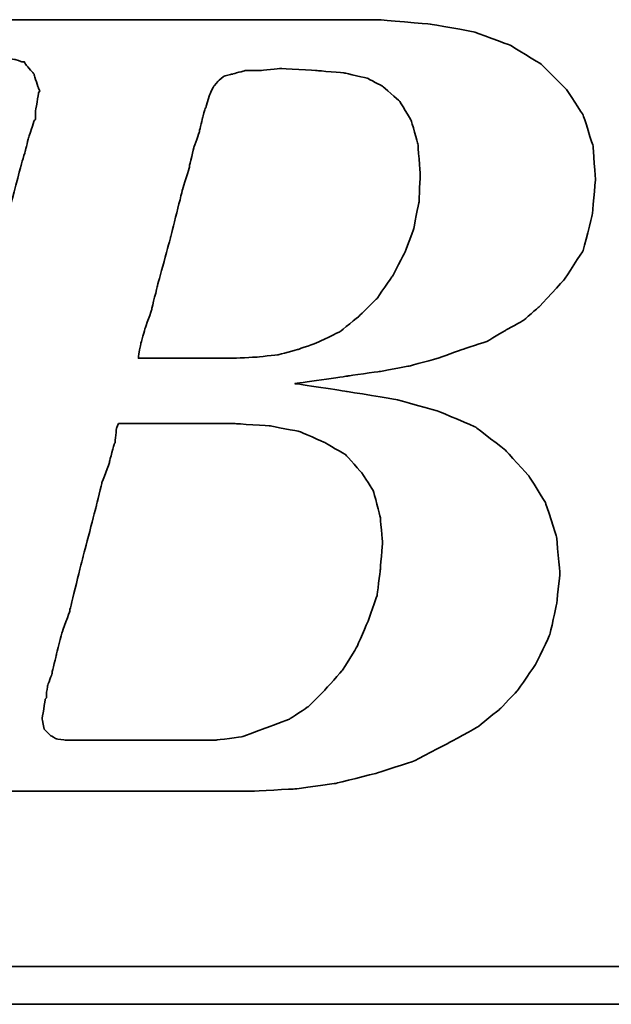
# Model space of a CAD drawing. Header units: millimetres. Extents: x 460 to 871, y 95 to 250.
# Tile 30 of 49: x 749.65 to 754.2, y 143 to 150.57. Entities that reach past the tile are written whole.
import ezdxf

# ---------------------------------------------------------------- set-up
doc = ezdxf.new("R2010")
doc.units = ezdxf.units.MM
doc.layers.add('DIM', color=4, linetype='CONTINUOUS')
doc.layers.add('layer 1', color=7, linetype='CONTINUOUS')

# ---------------------------------------------------------------- blocks, each defined once
blk = doc.blocks.new('TBI MOTION logo(完整正式版)')
at = {"layer": 'layer 1', "color": 22, "lineweight": 35}
for points, knots in [([(-64.65375, -6.86375), (-64.65375, -6.86375), (-64.84375, -7.29625), (-64.84375, -7.29625), (-64.84375, -7.29625), (-64.84375, -7.29625), (-64.86875, -7.34375), (-64.86875, -7.34375), (-64.86875, -7.34375), (-64.86875, -7.34375), (-64.86875, -7.36875), (-64.86875, -7.36875), (-64.86875, -7.36875), (-64.86875, -7.36875), (-65.15375, -7.65375), (-65.15375, -7.65375), (-65.15375, -7.65375), (-65.15375, -7.65375), (-65.17875, -7.65375), (-65.17875, -7.65375), (-65.17875, -7.65375), (-65.17875, -7.65375), (-65.20375, -7.67875), (-65.20375, -7.67875), (-65.20375, -7.67875), (-65.20375, -7.67875), (-65.58875, -7.87125), (-65.58875, -7.87125), (-65.58875, -7.87125), (-65.58875, -7.87125), (-65.63375, -7.87125), (-65.63375, -7.87125), (-65.63375, -7.87125), (-65.63375, -7.87125), (-65.65875, -7.89375), (-65.65875, -7.89375), (-65.65875, -7.89375), (-65.65875, -7.89375), (-66.09375, -7.94375), (-66.09375, -7.94375), (-66.09375, -7.94375), (-66.09375, -7.94375), (-66.11375, -7.94375), (-66.11375, -7.94375), (-66.11375, -7.94375), (-66.11375, -7.94375), (-66.16375, -7.94375), (-66.16375, -7.94375), (-66.16375, -7.94375), (-66.16375, -7.94375), (-66.30875, -7.94375), (-66.30875, -7.94375), (-66.30875, -7.94375), (-66.30875, -7.94375), (-66.69375, -7.94375), (-66.69375, -7.94375), (-66.69375, -7.94375), (-66.69375, -7.94375), (-67.07375, -7.94375), (-67.07375, -7.94375), (-67.07375, -7.94375), (-67.07375, -7.94375), (-67.12375, -7.94375), (-67.12375, -7.94375), (-67.12375, -7.94375), (-67.12375, -7.94375), (-67.12375, -7.96625), (-67.12375, -7.96625), (-67.12375, -7.96625), (-67.12375, -7.96625), (-67.14875, -7.99125), (-67.14875, -7.99125), (-67.14875, -7.99125), (-67.14875, -7.99125), (-67.24375, -8.34875), (-67.24375, -8.34875), (-67.24375, -8.34875), (-67.24375, -8.34875), (-67.31375, -8.68625), (-67.31375, -8.68625), (-67.31375, -8.68625), (-67.31375, -8.68625), (-67.26875, -8.68625), (-67.26875, -8.68625), (-67.26875, -8.68625), (-67.26875, -8.68625), (-67.07375, -8.68625), (-67.07375, -8.68625), (-67.07375, -8.68625), (-67.07375, -8.68625), (-66.54875, -8.68625), (-66.54875, -8.68625), (-66.54875, -8.68625), (-66.54875, -8.68625), (-65.82625, -8.68625), (-65.82625, -8.68625), (-65.82625, -8.68625), (-65.82625, -8.68625), (-65.01375, -8.68625), (-65.01375, -8.68625), (-65.01375, -8.68625), (-65.01375, -8.68625), (-64.05375, -8.68625), (-64.05375, -8.68625), (-64.05375, -8.68625), (-64.05375, -8.68625), (-62.08375, -8.68625), (-62.08375, -8.68625), (-62.08375, -8.68625), (-62.08375, -8.68625), (-60.06875, -8.68625), (-60.06875, -8.68625), (-60.06875, -8.68625), (-60.06875, -8.68625), (-59.10875, -8.68625), (-59.10875, -8.68625), (-59.10875, -8.68625), (-59.10875, -8.68625), (-58.29375, -8.68625), (-58.29375, -8.68625), (-58.29375, -8.68625), (-58.29375, -8.68625), (-57.57375, -8.68625), (-57.57375, -8.68625), (-57.57375, -8.68625), (-57.57375, -8.68625), (-57.04875, -8.68625), (-57.04875, -8.68625), (-57.04875, -8.68625), (-57.04875, -8.68625), (-56.85375, -8.68625), (-56.85375, -8.68625), (-56.85375, -8.68625), (-56.85375, -8.68625), (-56.70875, -8.68625), (-56.70875, -8.68625), (-56.70875, -8.68625), (-56.70875, -8.68625), (-56.61375, -8.68625), (-56.61375, -8.68625), (-56.61375, -8.68625), (-56.61375, -8.68625), (-56.56875, -8.68625), (-56.56875, -8.68625), (-56.56875, -8.68625), (-56.56875, -8.68625), (-55.65375, -8.63875), (-55.65375, -8.63875), (-55.65375, -8.63875), (-55.65375, -8.63875), (-54.76875, -8.51875), (-54.76875, -8.51875), (-54.76875, -8.51875), (-54.76875, -8.51875), (-53.90375, -8.30375), (-53.90375, -8.30375), (-53.90375, -8.30375), (-53.90375, -8.30375), (-53.08875, -8.03875), (-53.08875, -8.03875), (-53.08875, -8.03875), (-53.08875, -8.03875), (-52.34375, -7.65375), (-52.34375, -7.65375), (-52.34375, -7.65375), (-52.34375, -7.65375), (-51.69875, -7.29625), (-51.69875, -7.29625), (-51.69875, -7.29625), (-51.69875, -7.29625), (-51.21875, -6.91125), (-51.21875, -6.91125), (-51.21875, -6.91125), (-51.21875, -6.91125), (-50.83375, -6.50375), (-50.83375, -6.50375), (-50.83375, -6.50375), (-50.83375, -6.50375), (-50.44875, -5.94875), (-50.44875, -5.94875), (-50.44875, -5.94875), (-50.44875, -5.94875), (-50.13875, -5.30375), (-50.13875, -5.30375), (-50.13875, -5.30375), (-50.13875, -5.30375), (-49.99375, -4.65375), (-49.99375, -4.65375), (-49.99375, -4.65375), (-49.99375, -4.65375), (-49.92375, -3.98375), (-49.92375, -3.98375), (-49.92375, -3.98375), (-49.92375, -3.98375), (-49.99375, -3.19374), (-49.99375, -3.19374), (-49.99375, -3.19374), (-49.99375, -3.19374), (-50.23374, -2.44874), (-50.23374, -2.44874), (-50.23374, -2.44874), (-50.23374, -2.44874), (-50.59375, -1.87374), (-50.59375, -1.87374), (-50.59375, -1.87374), (-50.59375, -1.87374), (-51.09875, -1.31874), (-51.09875, -1.31874), (-51.09875, -1.31874), (-51.09875, -1.31874), (-51.74375, -0.81875), (-51.74375, -0.81875), (-51.74375, -0.81875), (-51.74375, -0.81875), (-52.53875, -0.48125), (-52.53875, -0.48125), (-52.53875, -0.48125), (-52.53875, -0.48125), (-53.47375, -0.21875), (-53.47375, -0.21875), (-53.47375, -0.21875), (-53.47375, -0.21875), (-54.52875, -0.04874), (-54.52875, -0.04874), (-54.52875, -0.04874), (-54.52875, -0.04874), (-55.65375, 0.12125), (-55.65375, 0.12125), (-55.65375, 0.12125), (-55.65375, 0.12125), (-54.50375, 0.28624), (-54.50375, 0.28624), (-54.50375, 0.28624), (-54.50375, 0.28624), (-53.83375, 0.38124), (-53.83375, 0.38124), (-53.83375, 0.38124), (-53.83375, 0.38124), (-53.18375, 0.50125), (-53.18375, 0.50125), (-53.18375, 0.50125), (-53.18375, 0.50125), (-52.55875, 0.66874), (-52.55875, 0.66874), (-52.55875, 0.66874), (-52.55875, 0.66874), (-52.03375, 0.86124), (-52.03375, 0.86124), (-52.03375, 0.86124), (-52.03375, 0.86124), (-51.50374, 1.03124), (-51.50374, 1.03124), (-51.50374, 1.03124), (-51.50374, 1.03124), (-51.09875, 1.27125), (-51.09875, 1.27125), (-51.09875, 1.27125), (-51.09875, 1.27125), (-50.71375, 1.48624), (-50.71375, 1.48624), (-50.71375, 1.48624), (-50.71375, 1.48624), (-50.37625, 1.77625), (-50.37625, 1.77625), (-50.37625, 1.77625), (-50.37625, 1.77625), (-49.82375, 2.37625), (-49.82375, 2.37625), (-49.82375, 2.37625), (-49.82375, 2.37625), (-49.41875, 2.99625), (-49.41875, 2.99625), (-49.41875, 2.99625), (-49.41875, 2.99625), (-49.22375, 3.76625), (-49.22375, 3.76625), (-49.22375, 3.76625), (-49.22375, 3.76625), (-49.15375, 4.50874), (-49.15375, 4.50874), (-49.15375, 4.50874), (-49.15375, 4.50874), (-49.20375, 5.25125), (-49.20375, 5.25125), (-49.20375, 5.25125), (-49.20375, 5.25125), (-49.41875, 5.92625), (-49.41875, 5.92625), (-49.41875, 5.92625), (-49.41875, 5.92625), (-49.77875, 6.47625), (-49.77875, 6.47625), (-49.77875, 6.47625), (-49.77875, 6.47625), (-50.33125, 7.02624), (-50.33125, 7.02624), (-50.33125, 7.02624), (-50.33125, 7.02624), (-51.00125, 7.43625), (-51.00125, 7.43625), (-51.00125, 7.43625), (-51.00125, 7.43625), (-51.79375, 7.72625), (-51.79375, 7.72625), (-51.79375, 7.72625), (-51.79375, 7.72625), (-52.72875, 7.89124), (-52.72875, 7.89124), (-52.72875, 7.89124), (-52.72875, 7.89124), (-53.83375, 7.98625), (-53.83375, 7.98625), (-53.83375, 7.98625), (-53.83375, 7.98625), (-53.92875, 7.98625), (-53.92875, 7.98625), (-53.92875, 7.98625), (-53.92875, 7.98625), (-54.26375, 7.98625), (-54.26375, 7.98625), (-54.26375, 7.98625), (-54.26375, 7.98625), (-54.74375, 7.98625), (-54.74375, 7.98625), (-54.74375, 7.98625), (-54.74375, 7.98625), (-55.36875, 7.98625), (-55.36875, 7.98625), (-55.36875, 7.98625), (-55.36875, 7.98625), (-56.13375, 7.98625), (-56.13375, 7.98625), (-56.13375, 7.98625), (-56.13375, 7.98625), (-56.94875, 7.98625), (-56.94875, 7.98625), (-56.94875, 7.98625), (-56.94875, 7.98625), (-58.77625, 7.98625), (-58.77625, 7.98625), (-58.77625, 7.98625), (-58.77625, 7.98625), (-60.59875, 7.98625), (-60.59875, 7.98625), (-60.59875, 7.98625), (-60.59875, 7.98625), (-61.41375, 7.98625), (-61.41375, 7.98625), (-61.41375, 7.98625), (-61.41375, 7.98625), (-62.17875, 7.98625), (-62.17875, 7.98625), (-62.17875, 7.98625), (-62.17875, 7.98625), (-62.80375, 7.98625), (-62.80375, 7.98625), (-62.80375, 7.98625), (-62.80375, 7.98625), (-63.30625, 7.98625), (-63.30625, 7.98625), (-63.30625, 7.98625), (-63.30625, 7.98625), (-63.57375, 7.98625), (-63.57375, 7.98625), (-63.57375, 7.98625), (-63.57375, 7.98625), (-63.57375, 7.96375), (-63.57375, 7.96375), (-63.57375, 7.96375), (-63.57375, 7.96375), (-63.59875, 7.94125), (-63.59875, 7.94125), (-63.59875, 7.94125), (-63.59875, 7.94125), (-63.69375, 7.55625), (-63.69375, 7.55625), (-63.69375, 7.55625), (-63.69375, 7.55625), (-63.76375, 7.24624), (-63.76375, 7.24624), (-63.76375, 7.24624), (-63.76375, 7.24624), (-63.23875, 7.24624), (-63.23875, 7.24624), (-63.23875, 7.24624), (-63.23875, 7.24624), (-62.75875, 7.24624), (-62.75875, 7.24624), (-62.75875, 7.24624), (-62.75875, 7.24624), (-62.61125, 7.24624), (-62.61125, 7.24624), (-62.61125, 7.24624), (-62.61125, 7.24624), (-62.56625, 7.24624), (-62.56625, 7.24624), (-62.56625, 7.24624), (-62.56625, 7.24624), (-62.22875, 7.24624), (-62.22875, 7.24624), (-62.22875, 7.24624), (-62.22875, 7.24624), (-62.20375, 7.24624), (-62.20375, 7.24624), (-62.20375, 7.24624), (-62.20375, 7.24624), (-62.17875, 7.21875), (-62.17875, 7.21875), (-62.17875, 7.21875), (-62.17875, 7.21875), (-61.96375, 7.17125), (-61.96375, 7.17125), (-61.96375, 7.17125), (-61.96375, 7.17125), (-61.72375, 7.12624), (-61.72375, 7.12624), (-61.72375, 7.12624), (-61.72375, 7.12624), (-61.70375, 7.12624), (-61.70375, 7.12624), (-61.70375, 7.12624), (-61.70375, 7.12624), (-61.55875, 7.07624), (-61.55875, 7.07624), (-61.55875, 7.07624), (-61.55875, 7.07624), (-61.50875, 7.07624), (-61.50875, 7.07624), (-61.50875, 7.07624), (-61.50875, 7.07624), (-61.48375, 7.02624), (-61.48375, 7.02624), (-61.48375, 7.02624), (-61.48375, 7.02624), (-61.31875, 6.83375), (-61.31875, 6.83375), (-61.31875, 6.83375), (-61.31875, 6.83375), (-61.29375, 6.81125), (-61.29375, 6.81125), (-61.29375, 6.81125), (-61.29375, 6.81125), (-61.29375, 6.78625), (-61.29375, 6.78625), (-61.29375, 6.78625), (-61.29375, 6.78625), (-61.19875, 6.50124), (-61.19875, 6.50124), (-61.19875, 6.50124), (-61.19875, 6.50124), (-61.17375, 6.45124), (-61.17375, 6.45124), (-61.17375, 6.45124), (-61.17375, 6.45124), (-61.19875, 6.40625), (-61.19875, 6.40625), (-61.19875, 6.40625), (-61.19875, 6.40625), (-61.26875, 5.99624), (-61.26875, 5.99624), (-61.26875, 5.99624), (-61.26875, 5.99624), (-61.26875, 5.85125), (-61.26875, 5.85125), (-61.26875, 5.85125), (-61.26875, 5.85125), (-61.26875, 5.82625), (-61.26875, 5.82625), (-61.26875, 5.82625), (-61.26875, 5.82625), (-61.29375, 5.80625), (-61.29375, 5.80625), (-61.29375, 5.80625), (-61.29375, 5.80625), (-61.34125, 5.66125), (-61.34125, 5.66125), (-61.34125, 5.66125), (-61.34125, 5.66125), (-61.41375, 5.44625), (-61.41375, 5.44625), (-61.41375, 5.44625), (-61.41375, 5.44625), (-61.48375, 5.15625), (-61.48375, 5.15625), (-61.48375, 5.15625), (-61.48375, 5.15625), (-61.58375, 4.82124), (-61.58375, 4.82124), (-61.58375, 4.82124), (-61.58375, 4.82124), (-61.79875, 4.00375), (-61.79875, 4.00375), (-61.79875, 4.00375), (-61.79875, 4.00375), (-62.05875, 2.99625), (-62.05875, 2.99625), (-62.05875, 2.99625), (-62.05875, 2.99625), (-62.34875, 1.91625), (-62.34875, 1.91625), (-62.34875, 1.91625), (-62.34875, 1.91625), (-62.97375, -0.41124), (-62.97375, -0.41124), (-62.97375, -0.41124), (-62.97375, -0.41124), (-63.59875, -2.75875), (-63.59875, -2.75875), (-63.59875, -2.75875), (-63.59875, -2.75875), (-63.88375, -3.86374), (-63.88375, -3.86374), (-63.88375, -3.86374), (-63.88375, -3.86374), (-64.14875, -4.82374), (-64.14875, -4.82374), (-64.14875, -4.82374), (-64.14875, -4.82374), (-64.36375, -5.64125), (-64.36375, -5.64125), (-64.36375, -5.64125), (-64.36375, -5.64125), (-64.43625, -5.97625), (-64.43625, -5.97625), (-64.43625, -5.97625), (-64.43625, -5.97625), (-64.50875, -6.28625), (-64.50875, -6.28625), (-64.50875, -6.28625), (-64.50875, -6.28625), (-64.50875, -6.30875), (-64.50875, -6.30875), (-64.50875, -6.30875), (-64.50875, -6.30875), (-64.57875, -6.50375), (-64.57875, -6.50375), (-64.57875, -6.50375), (-64.57875, -6.50375), (-64.62875, -6.69625), (-64.62875, -6.69625), (-64.62875, -6.69625), (-64.62875, -6.69625), (-64.62875, -6.76875), (-64.62875, -6.76875), (-64.62875, -6.76875), (-64.62875, -6.76875), (-64.62875, -6.81375), (-64.62875, -6.81375), (-64.62875, -6.81375), (-64.62875, -6.81375), (-64.62875, -6.83875), (-64.62875, -6.83875), (-64.62875, -6.83875), (-64.62875, -6.83875), (-64.65375, -6.86375), (-64.65375, -6.86375)], [0, 0, 0, 0, 0.00719424, 0.00719424, 0.00719424, 0.00719425, 0.01438849, 0.01438849, 0.01438849, 0.0143885, 0.02158273, 0.02158273, 0.02158273, 0.02158274, 0.02877698, 0.02877698, 0.02877698, 0.02877699, 0.03597122, 0.03597122, 0.03597122, 0.03597123, 0.04316547, 0.04316547, 0.04316547, 0.04316548, 0.05035971, 0.05035971, 0.05035971, 0.05035972, 0.05755396, 0.05755396, 0.05755396, 0.05755397, 0.0647482, 0.0647482, 0.0647482, 0.06474821, 0.07194245, 0.07194245, 0.07194245, 0.07194246, 0.07913669, 0.07913669, 0.07913669, 0.0791367, 0.08633094, 0.08633094, 0.08633094, 0.08633095, 0.09352518, 0.09352518, 0.09352518, 0.09352519, 0.10071942, 0.10071942, 0.10071942, 0.10071943, 0.10791367, 0.10791367, 0.10791367, 0.10791368, 0.11510791, 0.11510791, 0.11510791, 0.11510792, 0.12230216, 0.12230216, 0.12230216, 0.12230217, 0.1294964, 0.1294964, 0.1294964, 0.12949641, 0.13669065, 0.13669065, 0.13669065, 0.13669066, 0.14388489, 0.14388489, 0.14388489, 0.1438849, 0.15107914, 0.15107914, 0.15107914, 0.15107915, 0.15827338, 0.15827338, 0.15827338, 0.15827339, 0.16546763, 0.16546763, 0.16546763, 0.16546764, 0.17266187, 0.17266187, 0.17266187, 0.17266188, 0.17985612, 0.17985612, 0.17985612, 0.17985613, 0.18705036, 0.18705036, 0.18705036, 0.18705037, 0.1942446, 0.1942446, 0.1942446, 0.19424461, 0.20143885, 0.20143885, 0.20143885, 0.20143886, 0.20863309, 0.20863309, 0.20863309, 0.2086331, 0.21582734, 0.21582734, 0.21582734, 0.21582735, 0.22302158, 0.22302158, 0.22302158, 0.22302159, 0.23021583, 0.23021583, 0.23021583, 0.23021584, 0.23741007, 0.23741007, 0.23741007, 0.23741008, 0.24460432, 0.24460432, 0.24460432, 0.24460433, 0.25179856, 0.25179856, 0.25179856, 0.25179857, 0.25899281, 0.25899281, 0.25899281, 0.25899282, 0.26618705, 0.26618705, 0.26618705, 0.26618706, 0.27338129, 0.27338129, 0.27338129, 0.2733813, 0.28057554, 0.28057554, 0.28057554, 0.28057555, 0.28776978, 0.28776978, 0.28776978, 0.28776979, 0.29496403, 0.29496403, 0.29496403, 0.29496404, 0.30215827, 0.30215827, 0.30215827, 0.30215828, 0.30935252, 0.30935252, 0.30935252, 0.30935253, 0.31654676, 0.31654676, 0.31654676, 0.31654677, 0.32374101, 0.32374101, 0.32374101, 0.32374102, 0.33093525, 0.33093525, 0.33093525, 0.33093526, 0.3381295, 0.3381295, 0.3381295, 0.33812951, 0.34532374, 0.34532374, 0.34532374, 0.34532375, 0.35251799, 0.35251799, 0.35251799, 0.352518, 0.35971223, 0.35971223, 0.35971223, 0.35971224, 0.36690647, 0.36690647, 0.36690647, 0.36690648, 0.37410072, 0.37410072, 0.37410072, 0.37410073, 0.38129496, 0.38129496, 0.38129496, 0.38129497, 0.38848921, 0.38848921, 0.38848921, 0.38848922, 0.39568345, 0.39568345, 0.39568345, 0.39568346, 0.4028777, 0.4028777, 0.4028777, 0.40287771, 0.41007194, 0.41007194, 0.41007194, 0.41007195, 0.41726619, 0.41726619, 0.41726619, 0.4172662, 0.42446043, 0.42446043, 0.42446043, 0.42446044, 0.43165468, 0.43165468, 0.43165468, 0.43165469, 0.43884892, 0.43884892, 0.43884892, 0.43884893, 0.44604317, 0.44604317, 0.44604317, 0.44604318, 0.45323741, 0.45323741, 0.45323741, 0.45323742, 0.46043165, 0.46043165, 0.46043165, 0.46043166, 0.4676259, 0.4676259, 0.4676259, 0.46762591, 0.47482014, 0.47482014, 0.47482014, 0.47482015, 0.48201439, 0.48201439, 0.48201439, 0.4820144, 0.48920863, 0.48920863, 0.48920863, 0.48920864, 0.49640288, 0.49640288, 0.49640288, 0.49640289, 0.50359712, 0.50359712, 0.50359712, 0.50359713, 0.51079137, 0.51079137, 0.51079137, 0.51079138, 0.51798561, 0.51798561, 0.51798561, 0.51798562, 0.52517986, 0.52517986, 0.52517986, 0.52517987, 0.5323741, 0.5323741, 0.5323741, 0.53237411, 0.53956835, 0.53956835, 0.53956835, 0.53956836, 0.54676259, 0.54676259, 0.54676259, 0.5467626, 0.55395683, 0.55395683, 0.55395683, 0.55395684, 0.56115108, 0.56115108, 0.56115108, 0.56115109, 0.56834532, 0.56834532, 0.56834532, 0.56834533, 0.57553957, 0.57553957, 0.57553957, 0.57553958, 0.58273381, 0.58273381, 0.58273381, 0.58273382, 0.58992806, 0.58992806, 0.58992806, 0.58992807, 0.5971223, 0.5971223, 0.5971223, 0.59712231, 0.60431655, 0.60431655, 0.60431655, 0.60431656, 0.61151079, 0.61151079, 0.61151079, 0.6115108, 0.61870504, 0.61870504, 0.61870504, 0.61870505, 0.62589928, 0.62589928, 0.62589928, 0.62589929, 0.63309353, 0.63309353, 0.63309353, 0.63309354, 0.64028777, 0.64028777, 0.64028777, 0.64028778, 0.64748201, 0.64748201, 0.64748201, 0.64748202, 0.65467626, 0.65467626, 0.65467626, 0.65467627, 0.6618705, 0.6618705, 0.6618705, 0.66187051, 0.66906475, 0.66906475, 0.66906475, 0.66906476, 0.67625899, 0.67625899, 0.67625899, 0.676259, 0.68345324, 0.68345324, 0.68345324, 0.68345325, 0.69064748, 0.69064748, 0.69064748, 0.69064749, 0.69784173, 0.69784173, 0.69784173, 0.69784174, 0.70503597, 0.70503597, 0.70503597, 0.70503598, 0.71223022, 0.71223022, 0.71223022, 0.71223023, 0.71942446, 0.71942446, 0.71942446, 0.71942447, 0.72661871, 0.72661871, 0.72661871, 0.72661872, 0.73381295, 0.73381295, 0.73381295, 0.73381296, 0.74100719, 0.74100719, 0.74100719, 0.7410072, 0.74820144, 0.74820144, 0.74820144, 0.74820145, 0.75539568, 0.75539568, 0.75539568, 0.75539569, 0.76258993, 0.76258993, 0.76258993, 0.76258994, 0.76978417, 0.76978417, 0.76978417, 0.76978418, 0.77697842, 0.77697842, 0.77697842, 0.77697843, 0.78417266, 0.78417266, 0.78417266, 0.78417267, 0.79136691, 0.79136691, 0.79136691, 0.79136692, 0.79856115, 0.79856115, 0.79856115, 0.79856116, 0.8057554, 0.8057554, 0.8057554, 0.80575541, 0.81294964, 0.81294964, 0.81294964, 0.81294965, 0.82014388, 0.82014388, 0.82014388, 0.82014389, 0.82733813, 0.82733813, 0.82733813, 0.82733814, 0.83453237, 0.83453237, 0.83453237, 0.83453238, 0.84172662, 0.84172662, 0.84172662, 0.84172663, 0.84892086, 0.84892086, 0.84892086, 0.84892087, 0.85611511, 0.85611511, 0.85611511, 0.85611512, 0.86330935, 0.86330935, 0.86330935, 0.86330936, 0.8705036, 0.8705036, 0.8705036, 0.87050361, 0.87769784, 0.87769784, 0.87769784, 0.87769785, 0.88489209, 0.88489209, 0.88489209, 0.8848921, 0.89208633, 0.89208633, 0.89208633, 0.89208634, 0.89928058, 0.89928058, 0.89928058, 0.89928059, 0.90647482, 0.90647482, 0.90647482, 0.90647483, 0.91366906, 0.91366906, 0.91366906, 0.91366907, 0.92086331, 0.92086331, 0.92086331, 0.92086332, 0.92805755, 0.92805755, 0.92805755, 0.92805756, 0.9352518, 0.9352518, 0.9352518, 0.93525181, 0.94244604, 0.94244604, 0.94244604, 0.94244605, 0.94964029, 0.94964029, 0.94964029, 0.9496403, 0.95683453, 0.95683453, 0.95683453, 0.95683454, 0.96402878, 0.96402878, 0.96402878, 0.96402879, 0.97122302, 0.97122302, 0.97122302, 0.97122303, 0.97841727, 0.97841727, 0.97841727, 0.97841728, 0.98561151, 0.98561151, 0.98561151, 0.98561152, 0.99280576, 0.99280576, 0.99280576, 0.99280577, 1, 1, 1, 1]), ([(-57.50375, 6.35625), (-57.50375, 6.35625), (-57.57375, 6.11625), (-57.57375, 6.11625), (-57.57375, 6.11625), (-57.57375, 6.11625), (-57.57375, 6.09125), (-57.57375, 6.09125), (-57.57375, 6.09125), (-57.57375, 6.09125), (-57.59875, 6.06625), (-57.59875, 6.06625), (-57.59875, 6.06625), (-57.59875, 6.06625), (-57.64875, 5.87625), (-57.64875, 5.87625), (-57.64875, 5.87625), (-57.64875, 5.87625), (-57.71875, 5.58875), (-57.71875, 5.58875), (-57.71875, 5.58875), (-57.71875, 5.58875), (-57.71875, 5.56625), (-57.71875, 5.56625), (-57.71875, 5.56625), (-57.71875, 5.56625), (-57.83875, 5.23125), (-57.83875, 5.23125), (-57.83875, 5.23125), (-57.83875, 5.23125), (-57.93625, 4.82124), (-57.93625, 4.82124), (-57.93625, 4.82124), (-57.93625, 4.82124), (-57.93625, 4.79624), (-57.93625, 4.79624), (-57.93625, 4.79624), (-57.93625, 4.79624), (-58.07875, 4.34125), (-58.07875, 4.34125), (-58.07875, 4.34125), (-58.07875, 4.34125), (-58.34375, 3.28625), (-58.34375, 3.28625), (-58.34375, 3.28625), (-58.34375, 3.28625), (-58.62875, 2.23124), (-58.62875, 2.23124), (-58.62875, 2.23124), (-58.62875, 2.23124), (-58.74875, 1.75125), (-58.74875, 1.75125), (-58.74875, 1.75125), (-58.74875, 1.75125), (-58.74875, 1.72625), (-58.74875, 1.72625), (-58.74875, 1.72625), (-58.74875, 1.72625), (-58.89375, 1.31625), (-58.89375, 1.31625), (-58.89375, 1.31625), (-58.89375, 1.31625), (-58.98875, 0.98124), (-58.98875, 0.98124), (-58.98875, 0.98124), (-58.98875, 0.98124), (-59.03875, 0.71625), (-59.03875, 0.71625), (-59.03875, 0.71625), (-59.03875, 0.71625), (-59.03875, 0.66874), (-59.03875, 0.66874), (-59.03875, 0.66874), (-59.03875, 0.66874), (-58.91875, 0.66874), (-58.91875, 0.66874), (-58.91875, 0.66874), (-58.91875, 0.66874), (-58.53375, 0.66874), (-58.53375, 0.66874), (-58.53375, 0.66874), (-58.53375, 0.66874), (-58.10375, 0.66874), (-58.10375, 0.66874), (-58.10375, 0.66874), (-58.10375, 0.66874), (-57.66875, 0.66874), (-57.66875, 0.66874), (-57.66875, 0.66874), (-57.66875, 0.66874), (-57.33375, 0.66874), (-57.33375, 0.66874), (-57.33375, 0.66874), (-57.33375, 0.66874), (-57.09375, 0.66874), (-57.09375, 0.66874), (-57.09375, 0.66874), (-57.09375, 0.66874), (-56.99875, 0.66874), (-56.99875, 0.66874), (-56.99875, 0.66874), (-56.99875, 0.66874), (-56.49375, 0.69374), (-56.49375, 0.69374), (-56.49375, 0.69374), (-56.49375, 0.69374), (-56.01375, 0.74374), (-56.01375, 0.74374), (-56.01375, 0.74374), (-56.01375, 0.74374), (-55.58375, 0.86124), (-55.58375, 0.86124), (-55.58375, 0.86124), (-55.58375, 0.86124), (-55.17375, 1.00624), (-55.17375, 1.00624), (-55.17375, 1.00624), (-55.17375, 1.00624), (-54.67375, 1.24625), (-54.67375, 1.24625), (-54.67375, 1.24625), (-54.67375, 1.24625), (-54.26375, 1.58124), (-54.26375, 1.58124), (-54.26375, 1.58124), (-54.26375, 1.58124), (-53.87875, 1.96374), (-53.87875, 1.96374), (-53.87875, 1.96374), (-53.87875, 1.96374), (-53.54375, 2.44625), (-53.54375, 2.44625), (-53.54375, 2.44625), (-53.54375, 2.44625), (-53.27875, 2.95125), (-53.27875, 2.95125), (-53.27875, 2.95125), (-53.27875, 2.95125), (-53.08875, 3.45124), (-53.08875, 3.45124), (-53.08875, 3.45124), (-53.08875, 3.45124), (-52.96875, 4.05124), (-52.96875, 4.05124), (-52.96875, 4.05124), (-52.96875, 4.05124), (-52.94375, 4.65125), (-52.94375, 4.65125), (-52.94375, 4.65125), (-52.94375, 4.65125), (-52.99375, 5.30125), (-52.99375, 5.30125), (-52.99375, 5.30125), (-52.99375, 5.30125), (-53.13875, 5.80625), (-53.13875, 5.80625), (-53.13875, 5.80625), (-53.13875, 5.80625), (-53.39875, 6.23625), (-53.39875, 6.23625), (-53.39875, 6.23625), (-53.39875, 6.23625), (-53.75875, 6.54875), (-53.75875, 6.54875), (-53.75875, 6.54875), (-53.75875, 6.54875), (-54.07375, 6.71625), (-54.07375, 6.71625), (-54.07375, 6.71625), (-54.07375, 6.71625), (-54.57375, 6.83375), (-54.57375, 6.83375), (-54.57375, 6.83375), (-54.57375, 6.83375), (-55.17375, 6.88625), (-55.17375, 6.88625), (-55.17375, 6.88625), (-55.17375, 6.88625), (-55.96875, 6.93125), (-55.96875, 6.93125), (-55.96875, 6.93125), (-55.96875, 6.93125), (-56.39875, 6.88625), (-56.39875, 6.88625), (-56.39875, 6.88625), (-56.39875, 6.88625), (-56.42125, 6.88625), (-56.42125, 6.88625), (-56.42125, 6.88625), (-56.42125, 6.88625), (-56.73375, 6.88625), (-56.73375, 6.88625), (-56.73375, 6.88625), (-56.73375, 6.88625), (-56.99875, 6.81125), (-56.99875, 6.81125), (-56.99875, 6.81125), (-56.99875, 6.81125), (-57.02375, 6.81125), (-57.02375, 6.81125), (-57.02375, 6.81125), (-57.02375, 6.81125), (-57.18875, 6.76625), (-57.18875, 6.76625), (-57.18875, 6.76625), (-57.18875, 6.76625), (-57.30875, 6.66625), (-57.30875, 6.66625), (-57.30875, 6.66625), (-57.30875, 6.66625), (-57.40875, 6.54875), (-57.40875, 6.54875), (-57.40875, 6.54875), (-57.40875, 6.54875), (-57.50375, 6.35625), (-57.50375, 6.35625)], [0, 0, 0, 0, 0.01851852, 0.01851852, 0.01851852, 0.01851853, 0.03703704, 0.03703704, 0.03703704, 0.03703705, 0.05555556, 0.05555556, 0.05555556, 0.05555557, 0.07407407, 0.07407407, 0.07407407, 0.07407408, 0.09259259, 0.09259259, 0.09259259, 0.0925926, 0.11111111, 0.11111111, 0.11111111, 0.11111112, 0.12962963, 0.12962963, 0.12962963, 0.12962964, 0.14814815, 0.14814815, 0.14814815, 0.14814816, 0.16666667, 0.16666667, 0.16666667, 0.16666668, 0.18518519, 0.18518519, 0.18518519, 0.1851852, 0.2037037, 0.2037037, 0.2037037, 0.20370371, 0.22222222, 0.22222222, 0.22222222, 0.22222223, 0.24074074, 0.24074074, 0.24074074, 0.24074075, 0.25925926, 0.25925926, 0.25925926, 0.25925927, 0.27777778, 0.27777778, 0.27777778, 0.27777779, 0.2962963, 0.2962963, 0.2962963, 0.29629631, 0.31481481, 0.31481481, 0.31481481, 0.31481482, 0.33333333, 0.33333333, 0.33333333, 0.33333334, 0.35185185, 0.35185185, 0.35185185, 0.35185186, 0.37037037, 0.37037037, 0.37037037, 0.37037038, 0.38888889, 0.38888889, 0.38888889, 0.3888889, 0.40740741, 0.40740741, 0.40740741, 0.40740742, 0.42592593, 0.42592593, 0.42592593, 0.42592594, 0.44444444, 0.44444444, 0.44444444, 0.44444445, 0.46296296, 0.46296296, 0.46296296, 0.46296297, 0.48148148, 0.48148148, 0.48148148, 0.48148149, 0.5, 0.5, 0.5, 0.50000001, 0.51851852, 0.51851852, 0.51851852, 0.51851853, 0.53703704, 0.53703704, 0.53703704, 0.53703705, 0.55555556, 0.55555556, 0.55555556, 0.55555557, 0.57407407, 0.57407407, 0.57407407, 0.57407408, 0.59259259, 0.59259259, 0.59259259, 0.5925926, 0.61111111, 0.61111111, 0.61111111, 0.61111112, 0.62962963, 0.62962963, 0.62962963, 0.62962964, 0.64814815, 0.64814815, 0.64814815, 0.64814816, 0.66666667, 0.66666667, 0.66666667, 0.66666668, 0.68518519, 0.68518519, 0.68518519, 0.6851852, 0.7037037, 0.7037037, 0.7037037, 0.70370371, 0.72222222, 0.72222222, 0.72222222, 0.72222223, 0.74074074, 0.74074074, 0.74074074, 0.74074075, 0.75925926, 0.75925926, 0.75925926, 0.75925927, 0.77777778, 0.77777778, 0.77777778, 0.77777779, 0.7962963, 0.7962963, 0.7962963, 0.79629631, 0.81481481, 0.81481481, 0.81481481, 0.81481482, 0.83333333, 0.83333333, 0.83333333, 0.83333334, 0.85185185, 0.85185185, 0.85185185, 0.85185186, 0.87037037, 0.87037037, 0.87037037, 0.87037038, 0.88888889, 0.88888889, 0.88888889, 0.8888889, 0.90740741, 0.90740741, 0.90740741, 0.90740742, 0.92592593, 0.92592593, 0.92592593, 0.92592594, 0.94444444, 0.94444444, 0.94444444, 0.94444445, 0.96296296, 0.96296296, 0.96296296, 0.96296297, 0.98148148, 0.98148148, 0.98148148, 0.98148149, 1, 1, 1, 1]), ([(-61.03125, -6.57375), (-61.03125, -6.57375), (-61.03125, -6.67125), (-61.03125, -6.67125), (-61.03125, -6.67125), (-61.03125, -6.67125), (-61.05375, -6.69625), (-61.05375, -6.69625), (-61.05375, -6.69625), (-61.05375, -6.69625), (-61.12375, -7.12875), (-61.12375, -7.12875), (-61.12375, -7.12875), (-61.12375, -7.12875), (-61.07875, -7.34375), (-61.07875, -7.34375), (-61.07875, -7.34375), (-61.07875, -7.34375), (-60.93375, -7.48875), (-60.93375, -7.48875), (-60.93375, -7.48875), (-60.93375, -7.48875), (-60.81375, -7.55625), (-60.81375, -7.55625), (-60.81375, -7.55625), (-60.81375, -7.55625), (-60.62375, -7.58375), (-60.62375, -7.58375), (-60.62375, -7.58375), (-60.62375, -7.58375), (-60.30875, -7.58375), (-60.30875, -7.58375), (-60.30875, -7.58375), (-60.30875, -7.58375), (-59.97375, -7.58375), (-59.97375, -7.58375), (-59.97375, -7.58375), (-59.97375, -7.58375), (-59.87875, -7.58375), (-59.87875, -7.58375), (-59.87875, -7.58375), (-59.87875, -7.58375), (-59.63625, -7.58375), (-59.63625, -7.58375), (-59.63625, -7.58375), (-59.63625, -7.58375), (-58.96875, -7.58375), (-58.96875, -7.58375), (-58.96875, -7.58375), (-58.96875, -7.58375), (-58.29375, -7.58375), (-58.29375, -7.58375), (-58.29375, -7.58375), (-58.29375, -7.58375), (-58.05375, -7.58375), (-58.05375, -7.58375), (-58.05375, -7.58375), (-58.05375, -7.58375), (-57.98375, -7.58375), (-57.98375, -7.58375), (-57.98375, -7.58375), (-57.98375, -7.58375), (-57.35875, -7.58375), (-57.35875, -7.58375), (-57.35875, -7.58375), (-57.35875, -7.58375), (-56.78375, -7.50875), (-56.78375, -7.50875), (-56.78375, -7.50875), (-56.78375, -7.50875), (-56.27875, -7.31875), (-56.27875, -7.31875), (-56.27875, -7.31875), (-56.27875, -7.31875), (-55.77375, -7.12875), (-55.77375, -7.12875), (-55.77375, -7.12875), (-55.77375, -7.12875), (-55.36875, -6.86375), (-55.36875, -6.86375), (-55.36875, -6.86375), (-55.36875, -6.86375), (-55.00875, -6.50375), (-55.00875, -6.50375), (-55.00875, -6.50375), (-55.00875, -6.50375), (-54.62375, -6.06875), (-54.62375, -6.06875), (-54.62375, -6.06875), (-54.62375, -6.06875), (-54.31375, -5.56875), (-54.31375, -5.56875), (-54.31375, -5.56875), (-54.31375, -5.56875), (-54.07375, -5.01625), (-54.07375, -5.01625), (-54.07375, -5.01625), (-54.07375, -5.01625), (-53.87875, -4.46374), (-53.87875, -4.46374), (-53.87875, -4.46374), (-53.87875, -4.46374), (-53.80875, -3.91375), (-53.80875, -3.91375), (-53.80875, -3.91375), (-53.80875, -3.91375), (-53.75875, -3.31375), (-53.75875, -3.31375), (-53.75875, -3.31375), (-53.75875, -3.31375), (-53.80875, -2.75875), (-53.80875, -2.75875), (-53.80875, -2.75875), (-53.80875, -2.75875), (-53.95375, -2.20875), (-53.95375, -2.20875), (-53.95375, -2.20875), (-53.95375, -2.20875), (-54.19375, -1.82625), (-54.19375, -1.82625), (-54.19375, -1.82625), (-54.19375, -1.82625), (-54.55375, -1.41875), (-54.55375, -1.41875), (-54.55375, -1.41875), (-54.55375, -1.41875), (-55.00875, -1.15125), (-55.00875, -1.15125), (-55.00875, -1.15125), (-55.00875, -1.15125), (-55.56125, -0.91375), (-55.56125, -0.91375), (-55.56125, -0.91375), (-55.56125, -0.91375), (-56.18125, -0.79375), (-56.18125, -0.79375), (-56.18125, -0.79375), (-56.18125, -0.79375), (-56.94875, -0.74374), (-56.94875, -0.74374), (-56.94875, -0.74374), (-56.94875, -0.74374), (-56.99875, -0.74374), (-56.99875, -0.74374), (-56.99875, -0.74374), (-56.99875, -0.74374), (-57.09375, -0.74374), (-57.09375, -0.74374), (-57.09375, -0.74374), (-57.09375, -0.74374), (-57.38375, -0.74374), (-57.38375, -0.74374), (-57.38375, -0.74374), (-57.38375, -0.74374), (-57.76875, -0.74374), (-57.76875, -0.74374), (-57.76875, -0.74374), (-57.76875, -0.74374), (-58.24625, -0.74374), (-58.24625, -0.74374), (-58.24625, -0.74374), (-58.24625, -0.74374), (-58.72875, -0.74374), (-58.72875, -0.74374), (-58.72875, -0.74374), (-58.72875, -0.74374), (-59.20875, -0.74374), (-59.20875, -0.74374), (-59.20875, -0.74374), (-59.20875, -0.74374), (-59.46875, -0.74374), (-59.46875, -0.74374), (-59.46875, -0.74374), (-59.46875, -0.74374), (-59.51625, -0.83875), (-59.51625, -0.83875), (-59.51625, -0.83875), (-59.51625, -0.83875), (-59.54375, -1.15125), (-59.54375, -1.15125), (-59.54375, -1.15125), (-59.54375, -1.15125), (-59.56375, -1.17874), (-59.56375, -1.17874), (-59.56375, -1.17874), (-59.56375, -1.17874), (-59.66375, -1.55875), (-59.66375, -1.55875), (-59.66375, -1.55875), (-59.66375, -1.55875), (-59.66375, -1.58375), (-59.66375, -1.58375), (-59.66375, -1.58375), (-59.66375, -1.58375), (-59.82875, -2.01874), (-59.82875, -2.01874), (-59.82875, -2.01874), (-59.82875, -2.01874), (-59.94875, -2.52125), (-59.94875, -2.52125), (-59.94875, -2.52125), (-59.94875, -2.52125), (-60.23875, -3.62375), (-60.23875, -3.62375), (-60.23875, -3.62375), (-60.23875, -3.62375), (-60.52375, -4.77624), (-60.52375, -4.77624), (-60.52375, -4.77624), (-60.52375, -4.77624), (-60.52375, -4.79874), (-60.52375, -4.79874), (-60.52375, -4.79874), (-60.52375, -4.79874), (-60.69125, -5.25375), (-60.69125, -5.25375), (-60.69125, -5.25375), (-60.69125, -5.25375), (-60.81375, -5.73625), (-60.81375, -5.73625), (-60.81375, -5.73625), (-60.81375, -5.73625), (-60.90875, -6.11875), (-60.90875, -6.11875), (-60.90875, -6.11875), (-60.90875, -6.11875), (-60.90875, -6.14375), (-60.90875, -6.14375), (-60.90875, -6.14375), (-60.90875, -6.14375), (-61.00375, -6.40875), (-61.00375, -6.40875), (-61.00375, -6.40875), (-61.00375, -6.40875), (-61.03125, -6.57375), (-61.03125, -6.57375)], [0, 0, 0, 0, 0.01694915, 0.01694915, 0.01694915, 0.01694916, 0.03389831, 0.03389831, 0.03389831, 0.03389832, 0.05084746, 0.05084746, 0.05084746, 0.05084747, 0.06779661, 0.06779661, 0.06779661, 0.06779662, 0.08474576, 0.08474576, 0.08474576, 0.08474577, 0.10169492, 0.10169492, 0.10169492, 0.10169493, 0.11864407, 0.11864407, 0.11864407, 0.11864408, 0.13559322, 0.13559322, 0.13559322, 0.13559323, 0.15254237, 0.15254237, 0.15254237, 0.15254238, 0.16949153, 0.16949153, 0.16949153, 0.16949154, 0.18644068, 0.18644068, 0.18644068, 0.18644069, 0.20338983, 0.20338983, 0.20338983, 0.20338984, 0.22033898, 0.22033898, 0.22033898, 0.22033899, 0.23728814, 0.23728814, 0.23728814, 0.23728815, 0.25423729, 0.25423729, 0.25423729, 0.2542373, 0.27118644, 0.27118644, 0.27118644, 0.27118645, 0.28813559, 0.28813559, 0.28813559, 0.2881356, 0.30508475, 0.30508475, 0.30508475, 0.30508476, 0.3220339, 0.3220339, 0.3220339, 0.32203391, 0.33898305, 0.33898305, 0.33898305, 0.33898306, 0.3559322, 0.3559322, 0.3559322, 0.35593221, 0.37288136, 0.37288136, 0.37288136, 0.37288137, 0.38983051, 0.38983051, 0.38983051, 0.38983052, 0.40677966, 0.40677966, 0.40677966, 0.40677967, 0.42372881, 0.42372881, 0.42372881, 0.42372882, 0.44067797, 0.44067797, 0.44067797, 0.44067798, 0.45762712, 0.45762712, 0.45762712, 0.45762713, 0.47457627, 0.47457627, 0.47457627, 0.47457628, 0.49152542, 0.49152542, 0.49152542, 0.49152543, 0.50847458, 0.50847458, 0.50847458, 0.50847459, 0.52542373, 0.52542373, 0.52542373, 0.52542374, 0.54237288, 0.54237288, 0.54237288, 0.54237289, 0.55932203, 0.55932203, 0.55932203, 0.55932204, 0.57627119, 0.57627119, 0.57627119, 0.5762712, 0.59322034, 0.59322034, 0.59322034, 0.59322035, 0.61016949, 0.61016949, 0.61016949, 0.6101695, 0.62711864, 0.62711864, 0.62711864, 0.62711865, 0.6440678, 0.6440678, 0.6440678, 0.64406781, 0.66101695, 0.66101695, 0.66101695, 0.66101696, 0.6779661, 0.6779661, 0.6779661, 0.67796611, 0.69491525, 0.69491525, 0.69491525, 0.69491526, 0.71186441, 0.71186441, 0.71186441, 0.71186442, 0.72881356, 0.72881356, 0.72881356, 0.72881357, 0.74576271, 0.74576271, 0.74576271, 0.74576272, 0.76271186, 0.76271186, 0.76271186, 0.76271187, 0.77966102, 0.77966102, 0.77966102, 0.77966103, 0.79661017, 0.79661017, 0.79661017, 0.79661018, 0.81355932, 0.81355932, 0.81355932, 0.81355933, 0.83050847, 0.83050847, 0.83050847, 0.83050848, 0.84745763, 0.84745763, 0.84745763, 0.84745764, 0.86440678, 0.86440678, 0.86440678, 0.86440679, 0.88135593, 0.88135593, 0.88135593, 0.88135594, 0.89830508, 0.89830508, 0.89830508, 0.89830509, 0.91525424, 0.91525424, 0.91525424, 0.91525425, 0.93220339, 0.93220339, 0.93220339, 0.9322034, 0.94915254, 0.94915254, 0.94915254, 0.94915255, 0.96610169, 0.96610169, 0.96610169, 0.9661017, 0.98305085, 0.98305085, 0.98305085, 0.98305086, 1, 1, 1, 1]), ([(75.90875, -9.47875), (75.90875, -9.47875), (75.90875, -12.28625), (75.90875, -12.28625), (75.90875, -12.28625), (75.90875, -12.28625), (75.90875, -12.47875), (75.90875, -12.47875), (75.90875, -12.47875), (75.90875, -12.47875), (75.71625, -12.47875), (75.71625, -12.47875), (75.71625, -12.47875), (75.71625, -12.47875), (-88.32875, -12.47875), (-88.32875, -12.47875), (-88.32875, -12.47875), (-88.32875, -12.47875), (-88.32875, -13.29375), (-88.32875, -13.29375), (-88.32875, -13.29375), (-88.32875, -13.29375), (82.89125, -13.29375), (82.89125, -13.29375), (82.89125, -13.29375), (82.89125, -13.29375), (75.90875, -9.47875), (75.90875, -9.47875)], [0, 0, 0, 0, 0.14285714, 0.14285714, 0.14285714, 0.14285715, 0.28571429, 0.28571429, 0.28571429, 0.2857143, 0.42857143, 0.42857143, 0.42857143, 0.42857144, 0.57142857, 0.57142857, 0.57142857, 0.57142858, 0.71428571, 0.71428571, 0.71428571, 0.71428572, 0.85714286, 0.85714286, 0.85714286, 0.85714287, 1, 1, 1, 1])]:
    blk.add_open_spline(points, degree=3, knots=knots, dxfattribs=at)

msp = doc.modelspace()

# ---------------------------------------------------------------- block references
at = {"layer": 'DIM', "color": 7, "xscale": 0.3557468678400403, "yscale": 0.3557468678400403, "zscale": 0.3557468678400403}
msp.add_blockref('TBI MOTION logo(完整正式版)', (771.5675, 147.7332), dxfattribs=at)

doc.saveas('drawing.dxf')
